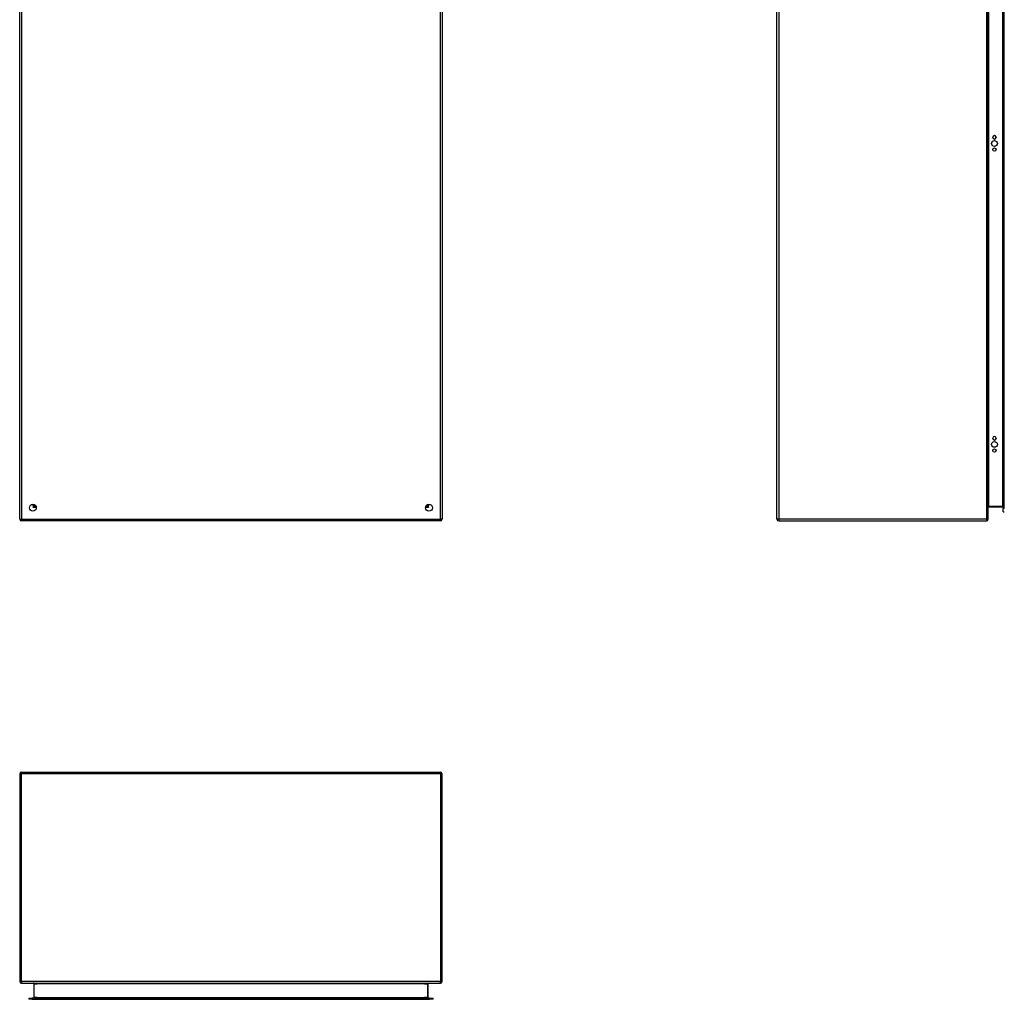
# Model space of a CAD drawing. Header units: inches. Extents: x 22 to 211, y 17 to 128.
# Tile 1 of 91: x 22 to 78, y 17 to 72. Entities that reach past the tile are written whole.
import ezdxf

# ---------------------------------------------------------------- set-up
doc = ezdxf.new("R2010")
doc.units = ezdxf.units.IN
doc.header["$MEASUREMENT"] = 0
doc.layers.add('Visible Edges(ANSI)', color=7, linetype='Continuous', lineweight=25)
doc.layers.add('Visible Tangent Edges(ANSI)', color=7, linetype='Continuous', lineweight=25)

msp = doc.modelspace()

# ---------------------------------------------------------------- linework, layer by layer
at = {"layer": 'Visible Edges(ANSI)'}
for p, q in [((22.474, 43.879), (22.474, 103.681)), ((46.474, 103.681), (46.474, 43.879)), ((65.498, 43.879), (65.498, 103.681)), ((77.498, 43.879), (77.498, 103.681)), ((78.346, 103.071), (78.346, 44.488)), ((78.414, 44.488), (78.414, 103.071)), ((77.76, 65.573), (77.76, 65.586)), ((77.947, 65.586), (77.947, 65.573)), ((77.76, 48.472), (77.76, 48.485)), ((77.947, 48.485), (77.947, 48.472)), ((23.34, 44.686), (23.34, 44.677)), ((23.371, 44.646), (23.38, 44.646)), ((45.567, 44.646), (45.577, 44.646)), ((45.608, 44.686), (45.608, 44.677)), ((77.529, 44.578), (78.315, 44.578)), ((78.346, 44.291), (78.346, 44.488)), ((78.346, 44.291), (78.414, 44.291)), ((46.375, 43.78), (22.573, 43.78)), ((65.597, 43.78), (77.399, 43.78)), ((22.474, 29.415), (22.474, 17.613)), ((22.573, 29.514), (46.375, 29.514)), ((46.474, 17.613), (46.474, 29.415)), ((22.573, 17.514), (46.375, 17.514)), ((23.272, 17.483), (23.272, 16.697)), ((45.676, 16.697), (45.676, 17.483)), ((22.986, 16.666), (23.182, 16.666)), ((22.986, 16.666), (22.986, 16.598)), ((23.182, 16.598), (22.986, 16.598)), ((45.765, 16.666), (23.182, 16.666)), ((23.182, 16.598), (45.765, 16.598)), ((45.765, 16.666), (45.962, 16.666)), ((45.962, 16.598), (45.765, 16.598)), ((45.962, 16.598), (45.962, 16.666))]:
    msp.add_line(p, q, dxfattribs=at)
at = {"layer": 'Visible Edges(ANSI)', "flags": 128}
msp.add_lwpolyline([(23.241, 17.514), (23.243, 17.514), (23.244, 17.514), (23.246, 17.514), (23.248, 17.514), (23.25, 17.513), (23.251, 17.513), (23.253, 17.512), (23.255, 17.511), (23.256, 17.51), (23.258, 17.509), (23.259, 17.508), (23.261, 17.507), (23.262, 17.506), (23.264, 17.504), (23.265, 17.503), (23.266, 17.501), (23.268, 17.499), (23.269, 17.497), (23.27, 17.495), (23.27, 17.493), (23.271, 17.491), (23.271, 17.488), (23.272, 17.486), (23.272, 17.483)], dxfattribs=at)
at = {"layer": 'Visible Edges(ANSI)'}
for centre, radius in [((77.854, 65.229), 0.165), ((77.854, 64.879), 0.0935), ((77.854, 48.128), 0.165), ((77.854, 47.778), 0.0935), ((23.224, 44.53), 0.195), ((45.724, 44.53), 0.195)]:
    msp.add_circle(centre, radius, dxfattribs=at)
for centre, radius, start, end in [((77.854, 65.586), 0.0935, 0, 180), ((77.854, 65.573), 0.0935, 180, 0), ((77.854, 48.485), 0.0935, 0, 180), ((77.854, 48.472), 0.0935, 180, 0), ((23.371, 44.677), 0.031, 180, 270), ((45.577, 44.677), 0.031, 270, 0), ((77.529, 44.547), 0.031, 90, 180), ((78.315, 44.547), 0.031, 0, 90), ((22.573, 43.879), 0.099, 180, 270), ((46.375, 43.879), 0.099, 270, 0), ((65.597, 43.879), 0.099, 180, 270), ((77.399, 43.879), 0.099, 270, 0), ((22.573, 29.415), 0.099, 90, 180), ((46.375, 29.415), 0.099, 0, 90), ((22.573, 17.613), 0.099, 180, 270), ((45.707, 17.483), 0.031, 90, 180), ((46.375, 17.613), 0.099, 270, 0), ((23.241, 16.697), 0.031, 270, 0), ((45.707, 16.697), 0.031, 180, 270)]:
    msp.add_arc(centre, radius, start, end, dxfattribs=at)
at = {"layer": 'Visible Tangent Edges(ANSI)'}
for p, q in [((22.573, 103.681), (22.573, 43.879)), ((46.375, 43.879), (46.375, 103.681)), ((65.597, 103.681), (65.597, 43.879)), ((77.399, 103.681), (77.399, 43.879)), ((77.529, 44.609), (77.529, 102.95)), ((78.315, 102.95), (78.315, 44.609)), ((23.241, 44.646), (23.241, 44.724)), ((23.241, 44.547), (23.34, 44.677)), ((23.371, 44.646), (23.241, 44.547)), ((23.241, 44.646), (23.241, 44.547)), ((23.418, 44.547), (23.241, 44.547)), ((45.707, 44.547), (45.53, 44.547)), ((45.707, 44.547), (45.577, 44.646)), ((45.608, 44.677), (45.707, 44.547)), ((45.707, 44.724), (45.707, 44.646)), ((45.707, 44.547), (45.707, 44.646)), ((78.315, 44.609), (77.529, 44.609)), ((77.529, 44.578), (77.529, 44.609)), ((78.315, 44.609), (78.346, 44.609)), ((78.315, 44.578), (78.315, 44.609)), ((78.414, 44.488), (78.346, 44.488)), ((22.474, 43.879), (22.573, 43.879)), ((22.573, 43.879), (46.375, 43.879)), ((22.573, 43.78), (22.573, 43.879)), ((46.474, 43.879), (46.375, 43.879)), ((46.375, 43.78), (46.375, 43.879)), ((65.597, 43.879), (65.498, 43.879)), ((77.399, 43.879), (65.597, 43.879)), ((65.597, 43.879), (65.597, 43.78)), ((77.399, 43.879), (77.399, 43.78)), ((77.399, 43.879), (77.498, 43.879)), ((22.573, 29.415), (22.474, 29.415)), ((22.573, 29.415), (22.573, 29.514)), ((22.573, 17.613), (22.573, 29.415)), ((46.375, 29.415), (22.573, 29.415)), ((46.375, 29.415), (46.375, 29.514)), ((46.375, 29.415), (46.375, 17.613)), ((46.474, 29.415), (46.375, 29.415)), ((22.573, 17.613), (22.474, 17.613)), ((46.375, 17.613), (22.573, 17.613)), ((22.573, 17.613), (22.573, 17.514)), ((23.303, 17.483), (23.272, 17.483)), ((23.303, 16.697), (23.303, 17.483)), ((23.303, 17.483), (23.472, 17.483)), ((45.476, 17.483), (23.472, 17.483)), ((45.476, 17.483), (45.645, 17.483)), ((45.645, 17.483), (45.676, 17.483)), ((45.645, 17.483), (45.645, 16.697)), ((46.474, 17.613), (46.375, 17.613)), ((46.375, 17.514), (46.375, 17.613)), ((23.182, 16.598), (23.182, 16.666)), ((23.272, 16.697), (23.303, 16.697)), ((23.303, 16.697), (23.303, 16.666)), ((23.472, 16.697), (23.303, 16.697)), ((23.472, 16.697), (45.476, 16.697)), ((45.645, 16.697), (45.476, 16.697)), ((45.645, 16.697), (45.676, 16.697)), ((45.645, 16.666), (45.645, 16.697)), ((45.765, 16.666), (45.765, 16.598))]:
    msp.add_line(p, q, dxfattribs=at)
at = {"layer": 'Visible Tangent Edges(ANSI)', "flags": 128}
msp.add_lwpolyline([(23.303, 17.483), (23.303, 17.486), (23.302, 17.488), (23.301, 17.491), (23.3, 17.493), (23.298, 17.495), (23.296, 17.497), (23.294, 17.499), (23.292, 17.501), (23.289, 17.503), (23.287, 17.504), (23.284, 17.506), (23.281, 17.507), (23.278, 17.508), (23.275, 17.509), (23.272, 17.51), (23.268, 17.511), (23.265, 17.512), (23.262, 17.513), (23.258, 17.513), (23.255, 17.514), (23.251, 17.514), (23.248, 17.514), (23.244, 17.514), (23.241, 17.514)], dxfattribs=at)
at = {"layer": 'Visible Tangent Edges(ANSI)'}
for centre, major_axis, start_param, end_param in [((77.529, 44.547), (0, 0.062), 0, 1.570796), ((45.707, 17.483), (-0.062, 0), 4.712389, 6.283185)]:
    msp.add_ellipse(centre, major_axis=major_axis, ratio=0.5, start_param=start_param, end_param=end_param, dxfattribs=at)

doc.saveas('drawing.dxf')
